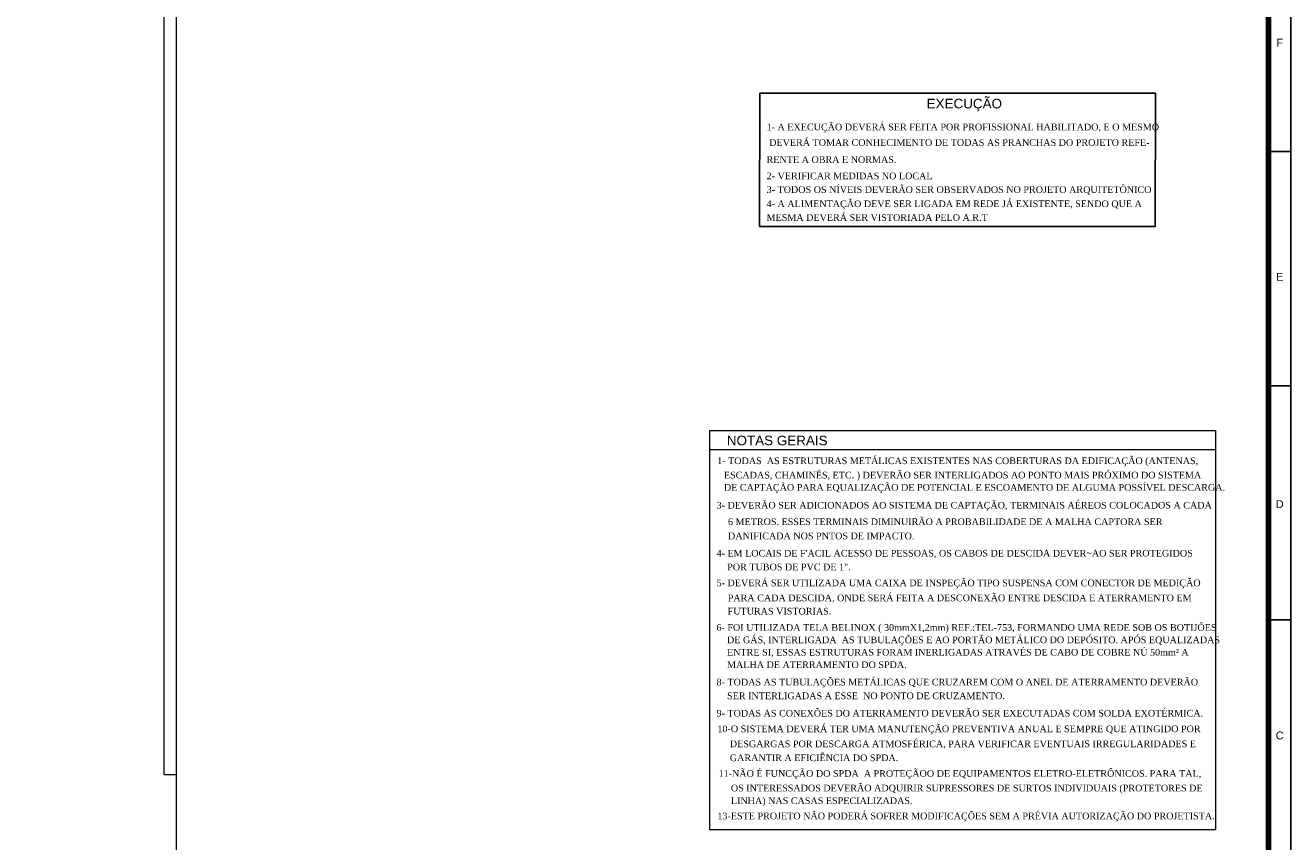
# Model space of a CAD drawing. Header units: millimetres. Extents: x 659 to 1031, y -73 to 11.
# Tile 71 of 141: x 739 to 779, y -58 to -32. Entities that reach past the tile are written whole.
import ezdxf
from ezdxf.enums import TextEntityAlignment as Align

# ---------------------------------------------------------------- set-up
doc = ezdxf.new("R2010")
doc.units = ezdxf.units.MM
doc.header["$MEASUREMENT"] = 0
for name, color, linetype, lineweight in [('DI-Títulos', 3, 'Continuous', 9), ('IFC-Laje-Contorno', 134, 'Continuous', 5), ('IFC-Parede padrão-Contorno', 44, 'Continuous', 5)]:
    doc.layers.add(name, color=color, linetype=linetype, lineweight=lineweight)
for name, color, linetype in [('LEGENDA', 1, 'Continuous'), ('Prancha', 1, 'Continuous'), ('TEXT15', 1, 'Continuous')]:
    doc.layers.add(name, color=color, linetype=linetype)
doc.styles.add('Arial', font='arial.ttf')
doc.styles.add('LED', font='times.ttf')
doc.styles.add('SWIS', font='swisse.ttf')

# ---------------------------------------------------------------- blocks, each defined once
blk = doc.blocks.new('Folha A0')
at = {"layer": 'Prancha', "color": 1}
for p, q in [((0, 0), (0, 84.1)), ((0, 37.125), (-0.7, 37.125)), ((0, 22.275), (-0.7, 22.275))]:
    blk.add_line(p, q, dxfattribs=at)
at = {"layer": 'Prancha', "color": 4, "lineweight": 100}
blk.add_line((-0.7, 83.4), (-0.7, 0.7), dxfattribs=at)
at = {"layer": 'Prancha', "color": 2}
blk.add_line((-0.7, 29.7), (0, 29.7), dxfattribs=at)
at = {"layer": 'Prancha', "color": 1}
blk.add_lwpolyline([(-119.8, 0), (0, 0), (0, 84.1), (-119.8, 84.1)], close=True, dxfattribs=at)
at = {"layer": 'Prancha', "color": 1, "style": 'SWIS'}
for s, p in [('F', (-0.35, 40.378)), ('E', (-0.35, 32.953)), ('D', (-0.35, 25.744)), ('C', (-0.35, 18.407))]:
    blk.add_text(s, height=0.25, dxfattribs=at).set_placement(p, align=Align.BOTTOM_CENTER)

msp = doc.modelspace()

# ---------------------------------------------------------------- linework, layer by layer
at = {"layer": 'IFC-Laje-Contorno', "color": 8, "lineweight": 5}
msp.add_line((743.51, -70.902), (743.51, -51.102), dxfattribs=at)
at = {"layer": 'IFC-Parede padrão-Contorno', "color": 8, "lineweight": 5}
for p, q in [((743.51, -56.099), (743.51, 1.098)), ((743.11, -56.099), (743.11, 0.746)), ((743.11, -56.099), (743.158, -56.099)), ((743.158, -56.099), (743.51, -56.099))]:
    msp.add_line(p, q, dxfattribs=at)
at = {"layer": 'LEGENDA', "lineweight": 20}
for p, q in [((760.414, -45.196), (776.466, -45.196)), ((760.414, -45.196), (760.414, -57.844)), ((776.466, -45.196), (776.466, -57.844)), ((760.414, -45.792), (776.466, -45.792)), ((760.414, -57.844), (776.466, -57.844))]:
    msp.add_line(p, q, dxfattribs=at)
at = {"layer": 'TEXT15'}
msp.add_lwpolyline([(762.003, -38.719), (774.551, -38.719), (774.56, -34.495), (762.012, -34.495)], close=True, dxfattribs=at)

# ---------------------------------------------------------------- block references
at = {"layer": 'Prancha'}
msp.add_blockref('Folha A0', (778.85, -73.47), dxfattribs=at)

# ---------------------------------------------------------------- texts
at = {"layer": 'DI-Títulos', "style": 'Arial'}
msp.add_text('EXECUÇÃO', height=0.305, dxfattribs=at).set_placement((768.497, -35.067), align=Align.BOTTOM_CENTER)
msp.add_text('NOTAS GERAIS', height=0.30499, dxfattribs=at).set_placement((760.963, -45.66))
at = {"layer": 'LEGENDA', "lineweight": 100, "style": 'LED'}
for s, p in [('1- A EXECUÇÃO DEVERÁ SER FEITA POR PROFISSIONAL HABILITADO, E O MESMO  ', (762.225, -35.671)), (' DEVERÁ TOMAR CONHECIMENTO DE TODAS AS PRANCHAS DO PROJETO REFE- ', (762.225, -36.165)), ('RENTE A OBRA E NORMAS.', (762.225, -36.706)), ('2- VERIFICAR MEDIDAS NO LOCAL', (762.225, -37.223)), ('3- TODOS OS NÍVEIS DEVERÃO SER OBSERVADOS NO PROJETO ARQUITETÔNICO', (762.225, -37.657)), ('4- A ALIMENTAÇÃO DEVE SER LIGADA EM REDE JÁ EXISTENTE, SENDO QUE A ', (762.225, -38.106)), ('MESMA DEVERÁ SER VISTORIADA PELO A.R.T ', (762.225, -38.542))]:
    msp.add_text(s, height=0.21192, dxfattribs=at).set_placement(p)
at = {"layer": 'LEGENDA', "lineweight": 100, "char_height": 0.21192, "attachment_point": 7, "line_spacing_factor": 0.798, "style": 'LED'}
for s, insert, width in [('1- TODAS  AS ESTRUTURAS METÁLICAS EXISTENTES NAS COBERTURAS DA EDIFICAÇÃO (ANTENAS, ', (760.657, -46.326), 36.21189), ('ESCADAS, CHAMINÉS, ETC. ) DEVERÃO SER INTERLIGADOS AO PONTO MAIS PRÓXIMO DO SISTEMA ', (760.87, -46.78), 35.12195), ('DE CAPTAÇÃO PARA EQUALIZAÇÃO DE POTENCIAL E ESCOAMENTO DE ALGUMA POSSÍVEL DESCARGA.', (760.87, -47.17), 18.83506), ('3- DEVERÃO SER ADICIONADOS AO SISTEMA DE CAPTAÇÃO, TERMINAIS AÉREOS COLOCADOS A CADA ', (760.637, -47.736), 35.72957), ('6 METROS. ESSES TERMINAIS DIMINUIRÃO A PROBABILIDADE DE A MALHA CAPTORA SER ', (761.001, -48.195), 32.71829), ('DANIFICADA NOS PNTOS DE IMPACTO.', (761.001, -48.646), 32.71829), ("4- EM LOCAIS DE F'ACIL ACESSO DE PESSOAS, OS CABOS DE DESCIDA DEVER~AO SER PROTEGIDOS ", (760.636, -49.239), 35.35488), ('POR TUBOS DE PVC DE 1".', (760.975, -49.63), 35.35488), ('5- DEVERÁ SER UTILIZADA UMA CAIXA DE INSPEÇÃO TIPO SUSPENSA COM CONECTOR DE MEDIÇÃO ', (760.637, -50.2), 35.41829), ('PARA CADA DESCIDA, ONDE SERÁ FEITA A DESCONEXÃO ENTRE DESCIDA E ATERRAMENTO EM ', (760.992, -50.656), 33.0122), ('FUTURAS VISTORIAS.', (760.987, -51.032), 33.0122), ('6- FOI UTILIZADA TELA BELINOX ( 30mmX1,2mm) REF.:TEL-753, FORMANDO UMA REDE SOB OS BOTIJÕES ', (760.634, -51.613), 36.40762), ('DE GÁS, INTERLIGADA  AS TUBULAÇÕES E AO PORTÃO METÁLICO DO DEPÓSITO. APÓS EQUALIZADAS ', (760.969, -52.006), 37.03079), ('ENTRE SI, ESSAS ESTRUTURAS FORAM INERLIGADAS ATRAVÉS DE CABO DE COBRE NÚ 50mm² A ', (760.97, -52.38), 22.74634), ('MALHA DE ATERRAMENTO DO SPDA.', (760.97, -52.73), 22.74634), ('\\pxt16;8- TODAS AS TUBULAÇÕES METÁLICAS QUE CRUZAREM COM O ANEL DE ATERRAMENTO DEVERÃO ', (760.636, -53.345), 35.79207), ('SER INTERLIGADAS A ESSE  NO PONTO DE CRUZAMENTO.', (760.972, -53.717), 11.4565), ('9- TODAS AS CONEXÕES DO ATERRAMENTO DEVERÃO SER EXECUTADAS COM SOLDA EXOTÉRMICA.', (760.636, -54.268), 28.64878), ('10-O SISTEMA DEVERÁ TER UMA MANUTENÇÃO PREVENTIVA ANUAL E SEMPRE QUE ATINGIDO POR ', (760.664, -54.828), 36.0253), ('DESGARGAS POR DESCARGA ATMOSFÉRICA, PARA VERIFICAR EVENTUAIS IRREGULARIDADES E ', (761.057, -55.285), 28.5686), ('GARANTIR A EFICIÊNCIA DO SPDA.', (761.057, -55.682), 28.5686), ('11-NÃO É FUNCÇÃO DO SPDA  A PROTEÇÃOO DE EQUIPAMENTOS ELETRO-ELETRÔNICOS. PARA TAL, ', (760.702, -56.244), 36.98659), ('OS INTERESSADOS DEVERÃO ADQUIRIR SUPRESSORES DE SURTOS INDIVIDUAIS (PROTETORES DE ', (761.091, -56.706), 30.06372), ('LINHA) NAS CASAS ESPECIALIZADAS. ', (761.091, -57.107), 30.06372), ('13-ESTE PROJETO NÃO PODERÁ SOFRER MODIFICAÇÕES SEM A PRÉVIA AUTORIZAÇÃO DO PROJETISTA.', (760.664, -57.591), 29.70274)]:
    msp.add_mtext(s, dxfattribs=dict(at, insert=insert, width=width))

doc.saveas('drawing.dxf')
